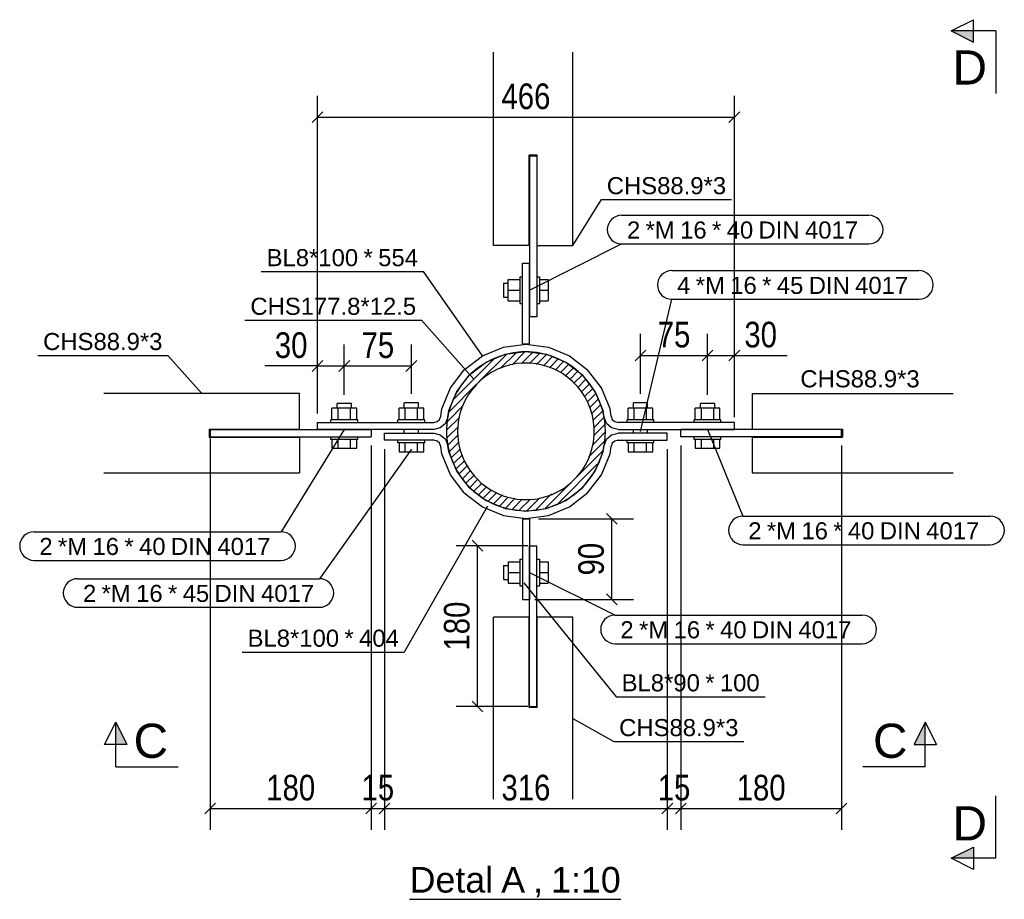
# Model space of a CAD drawing. Header units: millimetres. Extents: x 0 to 142951, y 0 to 27942.
# Tile 5 of 70: x 24696 to 25798, y 45 to 1029. Entities that reach past the tile are written whole.
import ezdxf

# ---------------------------------------------------------------- set-up
doc = ezdxf.new("R2010")
doc.units = ezdxf.units.MM
doc.styles.add('Arial', font='ARIAL.TTF', dxfattribs={"height": 0.2})
doc.styles.add('Arial Narrow', font='ARIALN.TTF', dxfattribs={"height": 0.2})

# ---------------------------------------------------------------- blocks, each defined once
blk = doc.blocks.new('Unknown-15 - 87630')
at = {"color": 5}
blk.add_line((25132.7, 45), (25368.8, 45), dxfattribs=at)
at = {"color": 5, "style": 'Arial'}
for s, height, p in [('Detal', 28.65, (25132.7, 52.5)), ('A', 28.7, (25235.1, 52.5)), ('1:10', 28.65, (25290.9, 52.5)), (',', 28.7, (25270.8, 52.5))]:
    blk.add_text(s, height=height, dxfattribs=at).set_placement(p)
blk = doc.blocks.new('Part-87680 - 87630')
at = {"color": 7}
for p, q in [((25214, 652.8), (25237.5, 662.6)), ((25237.5, 662.6), (25262.8, 665.9)), ((25262.8, 665.9), (25288, 662.6)), ((25288, 662.6), (25311.5, 652.8)), ((25193.8, 637.3), (25214, 652.8)), ((25218.1, 645.9), (25239.6, 654.8)), ((25239.6, 654.8), (25262.8, 657.8)), ((25262.8, 657.8), (25285.9, 654.8)), ((25285.9, 654.8), (25307.5, 645.9)), ((25311.5, 652.8), (25331.7, 637.3)), ((25199.5, 631.6), (25218.1, 645.9)), ((25307.5, 645.9), (25326, 631.6)), ((25178.3, 617.2), (25193.8, 637.3)), ((25185.3, 613.1), (25199.5, 631.6)), ((25340.2, 613.1), (25326, 631.6)), ((25347.2, 617.2), (25331.7, 637.3)), ((25168.6, 593.7), (25178.3, 617.2)), ((25356.9, 593.7), (25347.2, 617.2)), ((25176.4, 591.6), (25185.3, 613.1)), ((25349.1, 591.6), (25340.2, 613.1)), ((25166.1, 581.8), (25167.5, 585.4)), ((25167.5, 585.4), (25168.6, 593.7)), ((25175.4, 584.3), (25172.7, 577.3)), ((25175.4, 584.3), (25176.4, 591.6)), ((25350.1, 584.3), (25349.1, 591.6)), ((25352.8, 577.3), (25350.1, 584.3)), ((25358, 585.4), (25356.9, 593.7)), ((25358, 585.4), (25359.4, 581.8)), ((25029.6, 578.4), (25159.6, 578.4)), ((25029.6, 570.4), (25029.6, 578.4)), ((25159.6, 578.4), (25163.3, 579.3)), ((25163.3, 579.3), (25166.1, 581.8)), ((25172.7, 577.3), (25167, 572.2)), ((25358.5, 572.2), (25352.8, 577.3)), ((25359.4, 581.8), (25362.2, 579.3)), ((25362.2, 579.3), (25365.9, 578.4)), ((25495.9, 578.4), (25365.9, 578.4)), ((25495.9, 570.4), (25495.9, 578.4)), ((25159.6, 570.4), (25029.6, 570.4)), ((25167, 572.2), (25159.6, 570.4)), ((25365.9, 570.4), (25358.5, 572.2)), ((25365.9, 570.4), (25495.9, 570.4))]:
    blk.add_line(p, q, dxfattribs=at)
blk = doc.blocks.new('Part-87679 - 87630')
at = {"color": 7}
for p, q in [((25104.6, 566.4), (25159.6, 566.4)), ((25104.6, 558.4), (25104.6, 566.4)), ((25159.6, 566.4), (25167, 564.6)), ((25167, 564.6), (25172.7, 559.6)), ((25352.8, 559.6), (25358.5, 564.6)), ((25358.5, 564.6), (25365.9, 566.4)), ((25420.9, 566.4), (25365.9, 566.4)), ((25420.9, 558.4), (25420.9, 566.4)), ((25159.6, 558.4), (25104.6, 558.4)), ((25163.3, 557.5), (25159.6, 558.4)), ((25166.1, 555), (25163.3, 557.5)), ((25167.5, 551.5), (25166.1, 555)), ((25168.6, 543.2), (25167.5, 551.5)), ((25172.7, 559.6), (25175.4, 552.5)), ((25176.4, 545.3), (25175.4, 552.5)), ((25349.1, 545.3), (25350.1, 552.5)), ((25350.1, 552.5), (25352.8, 559.6)), ((25356.9, 543.2), (25358, 551.5)), ((25359.4, 555), (25358, 551.5)), ((25362.2, 557.5), (25359.4, 555)), ((25365.9, 558.4), (25362.2, 557.5)), ((25365.9, 558.4), (25420.9, 558.4)), ((25178.3, 519.7), (25168.6, 543.2)), ((25185.3, 523.7), (25176.4, 545.3)), ((25340.2, 523.7), (25349.1, 545.3)), ((25347.2, 519.7), (25356.9, 543.2)), ((25193.8, 499.5), (25178.3, 519.7)), ((25199.5, 505.2), (25185.3, 523.7)), ((25326, 505.2), (25340.2, 523.7)), ((25331.7, 499.5), (25347.2, 519.7)), ((25193.8, 499.5), (25214, 484)), ((25199.5, 505.2), (25218.1, 491)), ((25307.5, 491), (25326, 505.2)), ((25311.5, 484), (25331.7, 499.5)), ((25218.1, 491), (25239.6, 482.1)), ((25285.9, 482.1), (25307.5, 491)), ((25214, 484), (25237.5, 474.3)), ((25237.5, 474.3), (25262.8, 471)), ((25239.6, 482.1), (25262.8, 479)), ((25262.8, 479), (25285.9, 482.1)), ((25262.8, 471), (25288, 474.3)), ((25288, 474.3), (25311.5, 484))]:
    blk.add_line(p, q, dxfattribs=at)
blk = doc.blocks.new('Part-87671 - 87630')
h = blk.add_hatch()
h.set_pattern_fill('', color=1, scale=2, style=0, pattern_type=0)
h.set_pattern_definition([(45, (25348.6236, 591.437), (-4.49013, 4.49013), [])])
h.paths.add_polyline_path([(25351.7, 568.4), (25348.6, 591.4), (25339.7, 612.9), (25325.6, 631.3), (25307.2, 645.4), (25285.8, 654.3), (25262.8, 657.3), (25239.7, 654.3), (25218.3, 645.4), (25199.9, 631.3), (25185.8, 612.9), (25176.9, 591.4), (25173.9, 568.4), (25176.9, 545.4), (25185.8, 524), (25199.9, 505.6), (25218.3, 491.4), (25239.7, 482.6), (25262.8, 479.5), (25285.8, 482.6), (25307.2, 491.4), (25325.6, 505.6), (25339.7, 524), (25348.6, 545.4)])
h.paths.add_polyline_path([(25328.9, 530.2), (25316.8, 514.4), (25301, 502.3), (25282.5, 494.6), (25262.8, 492), (25243, 494.6), (25224.6, 502.3), (25208.7, 514.4), (25196.6, 530.2), (25189, 548.7), (25186.4, 568.4), (25189, 588.2), (25196.6, 606.6), (25208.7, 622.5), (25224.6, 634.6), (25243, 642.2), (25262.8, 644.8), (25282.5, 642.2), (25301, 634.6), (25316.8, 622.5), (25328.9, 606.6), (25336.5, 588.2), (25339.2, 568.4), (25336.5, 548.7)])
for radius, start, end in [(88.9, 15, 195), (76.4, 345, 165), (88.9, 195, 15), (76.4, 165, 345)]:
    blk.add_arc((25262.8, 568.4), radius, start, end)
blk = doc.blocks.new('Part-87676 - 87630')
at = {"color": 7}
for p, q in [((25266.3, 360.5), (25226.3, 360.5)), ((25226.3, 157.1), (25226.3, 360.5)), ((25266.3, 259.5), (25266.3, 360.5)), ((25315.2, 360.5), (25275.3, 360.5)), ((25275.3, 259.5), (25275.3, 360.5)), ((25315.2, 157.1), (25315.2, 360.5)), ((25275.3, 259.5), (25266.3, 259.5))]:
    blk.add_line(p, q, dxfattribs=at)
blk = doc.blocks.new('Part-87677 - 87630')
at = {"color": 7}
for p, q in [((25515.9, 610.9), (25515.9, 570.9)), ((25515.9, 610.9), (25740.7, 610.9)), ((25515.9, 570.9), (25616.9, 570.9)), ((25515.9, 561.9), (25515.9, 522)), ((25515.9, 561.9), (25616.9, 561.9)), ((25616.9, 570.9), (25616.9, 561.9)), ((25515.9, 522), (25740.7, 522))]:
    blk.add_line(p, q, dxfattribs=at)
blk = doc.blocks.new('Part-87678 - 87630')
at = {"color": 7}
for p, q in [((25009.6, 610.9), (24790.5, 610.9)), ((25009.6, 570.9), (25009.6, 610.9)), ((24908.6, 570.9), (24908.6, 561.9)), ((24908.6, 570.9), (25009.6, 570.9)), ((24908.6, 561.9), (25009.6, 561.9)), ((25009.6, 561.9), (25009.6, 522)), ((24790.5, 522), (25009.6, 522))]:
    blk.add_line(p, q, dxfattribs=at)
blk = doc.blocks.new('Part-87681 - 87630')
at = {"color": 7}
for p, q in [((24909.6, 570.4), (24909.6, 562.4)), ((24909.6, 570.4), (25089.6, 570.4)), ((24909.6, 562.4), (25089.6, 562.4)), ((25089.6, 570.4), (25089.6, 562.4))]:
    blk.add_line(p, q, dxfattribs=at)
blk = doc.blocks.new('Bolt-87682 - 87630')
at = {"color": 7}
for p, q in [((25398.9, 600.4), (25382.9, 600.4)), ((25382.9, 594.4), (25382.9, 600.4)), ((25398.9, 594.4), (25398.9, 600.4)), ((25404.7, 594.4), (25377, 594.4)), ((25377, 581.4), (25377, 594.4)), ((25384, 581.4), (25384, 594.4)), ((25397.8, 581.4), (25397.8, 594.4)), ((25404.7, 581.4), (25404.7, 594.4)), ((25405.9, 581.4), (25375.9, 581.4)), ((25375.9, 578.4), (25375.9, 581.4)), ((25405.9, 578.4), (25405.9, 581.4)), ((25382.9, 566.4), (25382.9, 570.4)), ((25398.9, 566.4), (25398.9, 570.4)), ((25375.9, 555.4), (25375.9, 558.4)), ((25405.9, 555.4), (25375.9, 555.4)), ((25377, 555.4), (25377, 545.4)), ((25384, 545.4), (25384, 555.4)), ((25397.8, 545.4), (25397.8, 555.4)), ((25404.7, 545.4), (25404.7, 555.4)), ((25405.9, 555.4), (25405.9, 558.4)), ((25377, 545.4), (25404.7, 545.4))]:
    blk.add_line(p, q, dxfattribs=at)
blk = doc.blocks.new('Bolt-87683 - 87630')
at = {"color": 7}
for p, q in [((25142.6, 600.4), (25126.6, 600.4)), ((25126.6, 594.4), (25126.6, 600.4)), ((25142.6, 594.4), (25142.6, 600.4)), ((25148.5, 594.4), (25120.8, 594.4)), ((25120.8, 581.4), (25120.8, 594.4)), ((25127.7, 581.4), (25127.7, 594.4)), ((25141.5, 581.4), (25141.5, 594.4)), ((25148.5, 581.4), (25148.5, 594.4)), ((25149.6, 581.4), (25119.6, 581.4)), ((25119.6, 578.4), (25119.6, 581.4)), ((25149.6, 578.4), (25149.6, 581.4)), ((25126.6, 566.4), (25126.6, 570.4)), ((25142.6, 566.4), (25142.6, 570.4)), ((25119.6, 555.4), (25119.6, 558.4)), ((25149.6, 555.4), (25119.6, 555.4)), ((25120.8, 555.4), (25120.8, 545.4)), ((25127.7, 545.4), (25127.7, 555.4)), ((25141.5, 545.4), (25141.5, 555.4)), ((25148.5, 545.4), (25148.5, 555.4)), ((25149.6, 555.4), (25149.6, 558.4)), ((25120.8, 545.4), (25148.5, 545.4))]:
    blk.add_line(p, q, dxfattribs=at)
blk = doc.blocks.new('Bolt-87684 - 87630')
at = {"color": 7}
for p, q in [((25067.6, 599.4), (25051.6, 599.4)), ((25051.6, 594.4), (25051.6, 599.4)), ((25067.6, 594.4), (25067.6, 599.4)), ((25073.5, 594.4), (25045.8, 594.4)), ((25045.8, 581.4), (25045.8, 594.4)), ((25052.7, 581.4), (25052.7, 594.4)), ((25066.5, 581.4), (25066.5, 594.4)), ((25073.5, 581.4), (25073.5, 594.4)), ((25074.6, 581.4), (25044.6, 581.4)), ((25044.6, 578.4), (25044.6, 581.4)), ((25074.6, 578.4), (25074.6, 581.4)), ((25044.6, 559.4), (25044.6, 562.4)), ((25074.6, 559.4), (25074.6, 562.4)), ((25074.6, 559.4), (25044.6, 559.4)), ((25045.8, 559.4), (25045.8, 549.4)), ((25052.7, 549.4), (25052.7, 559.4)), ((25066.5, 549.4), (25066.5, 559.4)), ((25073.5, 549.4), (25073.5, 559.4)), ((25045.8, 549.4), (25073.5, 549.4))]:
    blk.add_line(p, q, dxfattribs=at)
blk = doc.blocks.new('Part-87686 - 87630')
at = {"color": 7}
for p, q in [((25258.8, 470.4), (25258.8, 380.5)), ((25258.8, 470.4), (25266.8, 470.4)), ((25266.8, 470.4), (25266.8, 380.5)), ((25258.8, 380.5), (25266.8, 380.5))]:
    blk.add_line(p, q, dxfattribs=at)
blk = doc.blocks.new('Part-87687 - 87630')
at = {"color": 7}
for p, q in [((25266.8, 260.5), (25266.8, 440.5)), ((25266.8, 440.5), (25274.8, 440.5)), ((25274.8, 260.5), (25274.8, 440.5)), ((25266.8, 260.5), (25274.8, 260.5))]:
    blk.add_line(p, q, dxfattribs=at)
blk = doc.blocks.new('Bolt-87688 - 87630')
at = {"color": 7}
for p, q in [((25237.8, 418.5), (25237.8, 402.5)), ((25237.8, 418.5), (25242.8, 418.5)), ((25242.8, 422.5), (25242.8, 398.5)), ((25242.8, 422.5), (25255.8, 422.5)), ((25255.8, 425.5), (25255.8, 395.5)), ((25255.8, 425.5), (25258.8, 425.5)), ((25274.8, 425.5), (25277.8, 425.5)), ((25277.8, 425.5), (25277.8, 395.5)), ((25277.8, 422.5), (25287.8, 422.5)), ((25287.8, 422.5), (25287.8, 398.5)), ((25242.8, 410.5), (25255.8, 410.5)), ((25277.8, 410.5), (25287.8, 410.5)), ((25237.8, 402.5), (25242.8, 402.5)), ((25242.8, 398.5), (25255.8, 398.5)), ((25277.8, 398.5), (25287.8, 398.5)), ((25255.8, 395.5), (25258.8, 395.5)), ((25274.8, 395.5), (25277.8, 395.5))]:
    blk.add_line(p, q, dxfattribs=at)
blk = doc.blocks.new('Part-87689 - 87630')
at = {"color": 7}
for p, q in [((25615.9, 570.4), (25435.9, 570.4)), ((25435.9, 562.4), (25435.9, 570.4)), ((25615.9, 562.4), (25435.9, 562.4)), ((25615.9, 562.4), (25615.9, 570.4))]:
    blk.add_line(p, q, dxfattribs=at)
blk = doc.blocks.new('Bolt-87690 - 87630')
at = {"color": 7}
for p, q in [((25473.9, 599.4), (25457.9, 599.4)), ((25457.9, 594.4), (25457.9, 599.4)), ((25473.9, 594.4), (25473.9, 599.4)), ((25479.7, 594.4), (25452, 594.4)), ((25452, 581.4), (25452, 594.4)), ((25459, 581.4), (25459, 594.4)), ((25472.8, 581.4), (25472.8, 594.4)), ((25479.7, 581.4), (25479.7, 594.4)), ((25480.9, 581.4), (25450.9, 581.4)), ((25450.9, 578.4), (25450.9, 581.4)), ((25480.9, 578.4), (25480.9, 581.4)), ((25450.9, 559.4), (25450.9, 562.4)), ((25480.9, 559.4), (25480.9, 562.4)), ((25480.9, 559.4), (25450.9, 559.4)), ((25452, 559.4), (25452, 549.4)), ((25459, 549.4), (25459, 559.4)), ((25472.8, 549.4), (25472.8, 559.4)), ((25479.7, 549.4), (25479.7, 559.4)), ((25452, 549.4), (25479.7, 549.4))]:
    blk.add_line(p, q, dxfattribs=at)
blk = doc.blocks.new('Part-87691 - 87630')
at = {"color": 7}
for p, q in [((25226.3, 776.3), (25226.3, 992.3)), ((25315.2, 776.3), (25315.2, 992.3)), ((25275.3, 877.3), (25266.3, 877.3)), ((25266.3, 776.3), (25266.3, 877.3)), ((25275.3, 776.3), (25275.3, 877.3)), ((25266.3, 776.3), (25226.3, 776.3)), ((25275.3, 776.3), (25315.2, 776.3))]:
    blk.add_line(p, q, dxfattribs=at)
blk = doc.blocks.new('Part-87693 - 87630')
at = {"color": 7}
for p, q in [((25258.8, 666.4), (25258.8, 756.3)), ((25258.8, 756.3), (25266.8, 756.3)), ((25266.8, 666.4), (25266.8, 756.3)), ((25258.8, 666.4), (25266.8, 666.4))]:
    blk.add_line(p, q, dxfattribs=at)
blk = doc.blocks.new('Part-87694 - 87630')
at = {"color": 7}
for p, q in [((25274.8, 876.3), (25266.8, 876.3)), ((25266.8, 876.3), (25266.8, 696.3)), ((25274.8, 876.3), (25274.8, 696.3)), ((25274.8, 696.3), (25266.8, 696.3))]:
    blk.add_line(p, q, dxfattribs=at)
blk = doc.blocks.new('Bolt-87695 - 87630')
at = {"color": 7}
for p, q in [((25242.8, 714.3), (25242.8, 738.3)), ((25242.8, 738.3), (25255.8, 738.3)), ((25255.8, 741.3), (25255.8, 711.3)), ((25255.8, 741.3), (25258.8, 741.3)), ((25274.8, 741.3), (25277.8, 741.3)), ((25277.8, 741.3), (25277.8, 711.3)), ((25277.8, 738.3), (25287.8, 738.3)), ((25287.8, 738.3), (25287.8, 714.3)), ((25237.8, 734.3), (25237.8, 718.3)), ((25237.8, 734.3), (25242.8, 734.3)), ((25237.8, 718.3), (25242.8, 718.3)), ((25242.8, 726.3), (25255.8, 726.3)), ((25277.8, 726.3), (25287.8, 726.3)), ((25242.8, 714.3), (25255.8, 714.3)), ((25255.8, 711.3), (25258.8, 711.3)), ((25274.8, 711.3), (25277.8, 711.3)), ((25277.8, 714.3), (25287.8, 714.3))]:
    blk.add_line(p, q, dxfattribs=at)
blk = doc.blocks.new('StraightDimension-89465 - 87630')
at = {"color": 174}
for p, q in [((25059.6, 609.4), (25059.6, 665.5)), ((25134.6, 610.4), (25134.6, 665.5)), ((25065.6, 647.5), (25053.6, 635.5)), ((25059.6, 641.5), (25134.6, 641.5)), ((25128.6, 635.5), (25140.6, 647.5))]:
    blk.add_line(p, q, dxfattribs=at)
at = {"color": 30, "style": 'Arial Narrow'}
blk.add_text('75', height=28.63, dxfattribs=at).set_placement((25078.9, 650.5))
blk = doc.blocks.new('StraightDimension-89843 - 87630')
at = {"color": 174}
for p, q in [((25435.9, 552.4), (25435.9, 122.6)), ((25615.9, 552.4), (25615.9, 122.6)), ((25441.9, 152.6), (25429.9, 140.6)), ((25435.9, 146.6), (25615.9, 146.6)), ((25609.9, 140.6), (25621.9, 152.6))]:
    blk.add_line(p, q, dxfattribs=at)
at = {"color": 30, "style": 'Arial Narrow'}
blk.add_text('180', height=28.63, dxfattribs=at).set_placement((25498.5, 155.6))
blk = doc.blocks.new('StraightDimension-89845 - 87630')
at = {"color": 174}
for p, q in [((25104.6, 548.4), (25104.6, 122.6)), ((25420.9, 548.4), (25420.9, 122.6)), ((25110.6, 152.6), (25098.6, 140.6)), ((25104.6, 146.6), (25420.9, 146.6)), ((25414.9, 140.6), (25426.9, 152.6))]:
    blk.add_line(p, q, dxfattribs=at)
at = {"color": 30, "style": 'Arial Narrow'}
blk.add_text('316', height=28.63, dxfattribs=at).set_placement((25235.4, 155.6))
blk = doc.blocks.new('StraightDimension-89847 - 87630')
at = {"color": 174}
for p, q in [((24909.6, 560.4), (24909.6, 122.6)), ((25089.6, 552.4), (25089.6, 122.6)), ((24915.6, 152.6), (24903.6, 140.6)), ((24909.6, 146.6), (25089.6, 146.6)), ((25083.6, 140.6), (25095.6, 152.6))]:
    blk.add_line(p, q, dxfattribs=at)
at = {"color": 30, "style": 'Arial Narrow'}
blk.add_text('180', height=28.63, dxfattribs=at).set_placement((24972.3, 155.6))
blk = doc.blocks.new('StraightDimension-89440 - 87630')
at = {"color": 174}
for p, q in [((25029.6, 588.4), (25029.6, 943.8)), ((25495.9, 584.4), (25495.9, 943.8)), ((25035.6, 925.8), (25023.6, 913.8)), ((25489.9, 913.8), (25501.9, 925.8)), ((25029.6, 919.8), (25495.9, 919.8))]:
    blk.add_line(p, q, dxfattribs=at)
at = {"color": 30, "style": 'Arial Narrow'}
blk.add_text('466', height=28.63, dxfattribs=at).set_placement((25235.4, 928.8))
blk = doc.blocks.new('StraightDimension-89551 - 87630')
at = {"color": 174}
for p, q in [((25364.9, 464.4), (25352.9, 476.4)), ((25276.8, 470.4), (25382.9, 470.4)), ((25358.9, 380.5), (25358.9, 470.4)), ((25352.9, 386.5), (25364.9, 374.5)), ((25272.8, 380.5), (25382.9, 380.5))]:
    blk.add_line(p, q, dxfattribs=at)
at = {"color": 30, "style": 'Arial Narrow'}
blk.add_text('90', height=28.63, rotation=90.0002, dxfattribs=at).set_placement((25349.9, 407.2))
blk = doc.blocks.new('StraightDimension-89466 - 87630')
at = {"color": 174}
for p, q in [((25029.6, 588.4), (25029.6, 665.5)), ((25059.6, 609.4), (25059.6, 665.5)), ((25029.6, 641.5), (24970.6, 641.5)), ((25029.6, 641.5), (24970.6, 641.5)), ((25035.6, 647.5), (25023.6, 635.5)), ((25029.6, 641.5), (25059.6, 641.5)), ((25053.6, 635.5), (25065.6, 647.5))]:
    blk.add_line(p, q, dxfattribs=at)
at = {"color": 30, "style": 'Arial Narrow'}
blk.add_text('30', height=28.63, dxfattribs=at).set_placement((24981.9, 650.5))
blk = doc.blocks.new('StraightDimension-89514 - 87630')
at = {"color": 174}
for p, q in [((25465.9, 609.4), (25465.9, 677.3)), ((25495.9, 588.4), (25495.9, 677.3)), ((25471.9, 659.3), (25459.9, 647.3)), ((25465.9, 653.3), (25495.9, 653.3)), ((25489.9, 647.3), (25501.9, 659.3)), ((25495.9, 653.3), (25554.9, 653.3)), ((25495.9, 653.3), (25554.9, 653.3))]:
    blk.add_line(p, q, dxfattribs=at)
at = {"color": 30, "style": 'Arial Narrow'}
blk.add_text('30', height=28.63, dxfattribs=at).set_placement((25507.1, 662.3))
blk = doc.blocks.new('StraightDimension-89846 - 87630')
at = {"color": 174}
for p, q in [((25089.6, 552.4), (25089.6, 122.6)), ((25104.6, 548.4), (25104.6, 122.6)), ((25083.6, 140.6), (25095.6, 152.6)), ((25089.6, 146.6), (25104.6, 146.6)), ((25110.6, 152.6), (25098.6, 140.6))]:
    blk.add_line(p, q, dxfattribs=at)
at = {"color": 30, "style": 'Arial Narrow'}
blk.add_text('15', height=28.63, dxfattribs=at).set_placement((25078.9, 155.6))
blk = doc.blocks.new('StraightDimension-89515 - 87630')
at = {"color": 174}
for p, q in [((25390.9, 610.4), (25390.9, 677.3)), ((25465.9, 609.4), (25465.9, 677.3)), ((25396.9, 659.3), (25384.9, 647.3)), ((25390.9, 653.3), (25465.9, 653.3)), ((25459.9, 647.3), (25471.9, 659.3))]:
    blk.add_line(p, q, dxfattribs=at)
at = {"color": 30, "style": 'Arial Narrow'}
blk.add_text('75', height=28.63, dxfattribs=at).set_placement((25410.2, 662.3))
blk = doc.blocks.new('StraightDimension-89539 - 87630')
at = {"color": 174}
for p, q in [((25214.6, 434.5), (25202.6, 446.5)), ((25264.8, 440.5), (25184.6, 440.5)), ((25208.6, 260.5), (25208.6, 440.5)), ((25202.6, 266.5), (25214.6, 254.5)), ((25264.8, 260.5), (25184.6, 260.5))]:
    blk.add_line(p, q, dxfattribs=at)
at = {"color": 30, "style": 'Arial Narrow'}
blk.add_text('180', height=28.63, rotation=90.0002, dxfattribs=at).set_placement((25199.6, 323.2))
blk = doc.blocks.new('StraightDimension-89844 - 87630')
at = {"color": 174}
for p, q in [((25435.9, 552.4), (25435.9, 122.6)), ((25420.9, 548.4), (25420.9, 122.6)), ((25414.9, 140.6), (25426.9, 152.6)), ((25420.9, 146.6), (25435.9, 146.6)), ((25441.9, 152.6), (25429.9, 140.6))]:
    blk.add_line(p, q, dxfattribs=at)
at = {"color": 30, "style": 'Arial Narrow'}
blk.add_text('15', height=28.63, dxfattribs=at).set_placement((25410.2, 155.6))
blk = doc.blocks.new('SectionMark-89920 - 87630')
for points in [[(25763.5, 1016.3), (25763.5, 1003.8), (25738.5, 1016.3)], [(25763.5, 103.4), (25763.5, 90.9), (25738.5, 90.9)]]:
    blk.add_hatch(color=5).paths.add_polyline_path(points)
at = {"color": 5}
for p, q in [((25738.5, 1016.3), (25763.5, 1028.8)), ((25763.5, 1003.8), (25763.5, 1028.8)), ((25788.5, 1016.3), (25738.5, 1016.3)), ((25738.5, 1016.3), (25763.5, 1003.8)), ((25788.5, 1016.3), (25788.5, 946.3)), ((25788.5, 90.9), (25788.5, 160.9)), ((25738.5, 90.9), (25763.5, 103.4)), ((25763.5, 103.4), (25763.5, 78.4)), ((25788.5, 90.9), (25738.5, 90.9)), ((25763.5, 78.4), (25738.5, 90.9))]:
    blk.add_line(p, q, dxfattribs=at)
at = {"color": 5, "style": 'Arial'}
for p in [(25740, 956.3), (25740, 110.9)]:
    blk.add_text('D', height=38.2, dxfattribs=at).set_placement(p)
blk = doc.blocks.new('Mark-88961 - 87630')
at = {"color": 7}
for p, q in [((25369.8, 810), (25646.2, 810)), ((25266.8, 726.3), (25369.8, 778)), ((25369.8, 778), (25646.2, 778))]:
    blk.add_line(p, q, dxfattribs=at)
for centre, start, end in [((25369.8, 794), 90, 270), ((25646.2, 794), 270, 90)]:
    blk.add_arc(centre, 16, start, end, dxfattribs=at)
at = {"color": 30, "style": 'Arial'}
for s, p in [('*M', (25396.6, 784)), ('*', (25470.9, 784)), ('2', (25375.8, 784)), ('16', (25435.2, 784)), ('40', (25487.3, 784)), ('DIN', (25522.9, 784)), ('4017', (25574.9, 784))]:
    blk.add_text(s, height=19.1, dxfattribs=at).set_placement(p)
blk = doc.blocks.new('Mark-88116 - 87630')
at = {"color": 136}
for p in [(24948.5, 692.7), (25204.3, 626.9)]:
    blk.add_line(p, (25145.9, 692.7), dxfattribs=at)
at = {"color": 96, "style": 'Arial'}
blk.add_text('CHS177.8*12.5', height=19.102, dxfattribs=at).set_placement((24954.5, 698.7))
blk = doc.blocks.new('Mark-88117 - 87630')
at = {"color": 136}
for p, q in [((25315.2, 247.1), (25361, 221.5)), ((25361, 221.5), (25506.4, 221.5))]:
    blk.add_line(p, q, dxfattribs=at)
at = {"color": 30, "style": 'Arial'}
blk.add_text('CHS88.9*3', height=19.1, dxfattribs=at).set_placement((25367, 227.5))
blk = doc.blocks.new('Mark-88118 - 87630')
at = {"color": 30, "style": 'Arial'}
blk.add_text('CHS88.9*3', height=19.1, dxfattribs=at).set_placement((25569.7, 617.6))
blk = doc.blocks.new('Mark-88120 - 87630')
at = {"color": 136}
for p in [(25219.8, 484.6), (24945.4, 321.5)]:
    blk.add_line(p, (25126.6, 321.5), dxfattribs=at)
at = {"color": 30, "style": 'Arial'}
for s, p in [('BL8*100', (24951.4, 327.5)), ('*', (25059.7, 327.5)), ('404', (25076.1, 327.5))]:
    blk.add_text(s, height=19.1, dxfattribs=at).set_placement(p)
blk = doc.blocks.new('Mark-88121 - 87630')
at = {"color": 136}
for p in [(24966.7, 747.1), (25214, 652.8)]:
    blk.add_line(p, (25148, 747.1), dxfattribs=at)
at = {"color": 30, "style": 'Arial'}
for s, p in [('BL8*100', (24972.7, 753.1)), ('*', (25081.1, 753.1)), ('554', (25097.5, 753.1))]:
    blk.add_text(s, height=19.1, dxfattribs=at).set_placement(p)
blk = doc.blocks.new('Mark-88123 - 87630')
at = {"color": 136}
for p, q in [((25260.6, 398.8), (25363.8, 271.6)), ((25363.8, 271.6), (25530.2, 271.6))]:
    blk.add_line(p, q, dxfattribs=at)
at = {"color": 30, "style": 'Arial'}
for s, p in [('BL8*90', (25369.8, 277.6)), ('*', (25463.4, 277.6)), ('100', (25479.7, 277.6))]:
    blk.add_text(s, height=19.1, dxfattribs=at).set_placement(p)
blk = doc.blocks.new('Mark-88126 - 87630')
at = {"color": 136}
for p, q in [((25315.2, 776.3), (25347.2, 827.6)), ((25347.2, 827.6), (25492.6, 827.6))]:
    blk.add_line(p, q, dxfattribs=at)
at = {"color": 30, "style": 'Arial'}
blk.add_text('CHS88.9*3', height=19.1, dxfattribs=at).set_placement((25353.2, 833.6))
blk = doc.blocks.new('Mark-88153 - 87630')
at = {"color": 7}
for p, q in [((25425.9, 748.1), (25702.3, 748.1)), ((25390.9, 568.4), (25425.9, 716.1)), ((25425.9, 716.1), (25702.3, 716.1))]:
    blk.add_line(p, q, dxfattribs=at)
for centre, start, end in [((25425.9, 732.1), 90, 270), ((25702.3, 732.1), 270, 90)]:
    blk.add_arc(centre, 16, start, end, dxfattribs=at)
at = {"color": 30, "style": 'Arial'}
for s, p in [('4', (25431.9, 722.1)), ('*M', (25452.7, 722.1)), ('16', (25491.3, 722.1)), ('*', (25527, 722.1)), ('45', (25543.4, 722.1)), ('DIN', (25579.1, 722.1)), ('4017', (25631, 722.1))]:
    blk.add_text(s, height=19.1, dxfattribs=at).set_placement(p)
blk = doc.blocks.new('Mark-88155 - 87630')
at = {"color": 7}
for p, q in [((25266.8, 410.5), (25362.4, 362.9)), ((25362.4, 362.9), (25638.9, 362.9)), ((25362.4, 330.9), (25638.9, 330.9))]:
    blk.add_line(p, q, dxfattribs=at)
for centre, start, end in [((25362.4, 346.9), 90, 270), ((25638.9, 346.9), 270, 90)]:
    blk.add_arc(centre, 16, start, end, dxfattribs=at)
at = {"color": 30, "style": 'Arial'}
for s, p in [('2', (25368.4, 336.9)), ('*M', (25389.3, 336.9)), ('16', (25427.9, 336.9)), ('*', (25463.5, 336.9)), ('40', (25479.9, 336.9)), ('DIN', (25515.6, 336.9)), ('4017', (25567.5, 336.9))]:
    blk.add_text(s, height=19.1, dxfattribs=at).set_placement(p)
blk = doc.blocks.new('Mark-88156 - 87630')
at = {"color": 7}
for p, q in [((25465.9, 570.4), (25505.5, 473.6)), ((25505.5, 473.6), (25781.9, 473.6)), ((25505.5, 441.6), (25781.9, 441.6))]:
    blk.add_line(p, q, dxfattribs=at)
for centre, start, end in [((25505.5, 457.6), 90, 270), ((25781.9, 457.6), 270, 90)]:
    blk.add_arc(centre, 16, start, end, dxfattribs=at)
at = {"color": 30, "style": 'Arial'}
for s, p in [('2', (25511.5, 447.6)), ('*M', (25532.3, 447.6)), ('16', (25570.9, 447.6)), ('*', (25606.5, 447.6)), ('40', (25622.9, 447.6)), ('DIN', (25658.6, 447.6)), ('4017', (25710.5, 447.6))]:
    blk.add_text(s, height=19.1, dxfattribs=at).set_placement(p)
blk = doc.blocks.new('Mark-88790 - 87630')
at = {"color": 136}
for p in [(24716.7, 653.3), (24900.1, 610.9)]:
    blk.add_line(p, (24862.1, 653.3), dxfattribs=at)
at = {"color": 30, "style": 'Arial'}
blk.add_text('CHS88.9*3', height=19.1, dxfattribs=at).set_placement((24722.7, 659.3))
blk = doc.blocks.new('Mark-88967 - 87630')
at = {"color": 7}
for p, q in [((25059.6, 570.4), (24988.9, 456.1)), ((24712.5, 456.1), (24988.9, 456.1)), ((24712.5, 424.1), (24988.9, 424.1))]:
    blk.add_line(p, q, dxfattribs=at)
for centre, start, end in [((24712.5, 440.1), 90, 270), ((24988.9, 440.1), 270, 90)]:
    blk.add_arc(centre, 16, start, end, dxfattribs=at)
at = {"color": 30, "style": 'Arial'}
for s, p in [('2', (24718.5, 430.1)), ('*M', (24739.3, 430.1)), ('16', (24777.9, 430.1)), ('*', (24813.6, 430.1)), ('40', (24830, 430.1)), ('DIN', (24865.6, 430.1)), ('4017', (24917.6, 430.1))]:
    blk.add_text(s, height=19.1, dxfattribs=at).set_placement(p)
blk = doc.blocks.new('Mark-88972 - 87630')
at = {"color": 136}
for p, q in [((25134.6, 548.4), (25031.7, 403.6)), ((24761.3, 403.6), (25031.7, 403.6)), ((24761.3, 371.6), (25031.7, 371.6))]:
    blk.add_line(p, q, dxfattribs=at)
for centre, start, end in [((24761.3, 387.6), 90, 270), ((25031.7, 387.6), 270, 90)]:
    blk.add_arc(centre, 16, start, end, dxfattribs=at)
at = {"color": 30, "style": 'Arial'}
for s, p in [('2', (24767.3, 377.6)), ('*M', (24788.1, 377.6)), ('16', (24826.7, 377.6)), ('*', (24862.4, 377.6)), ('45', (24878.8, 377.6)), ('DIN', (24914.4, 377.6)), ('4017', (24966.4, 377.6))]:
    blk.add_text(s, height=19.1, dxfattribs=at).set_placement(p)
blk = doc.blocks.new('SectionMark-89219 - 87630')
for points in [[(24816.4, 218.2), (24803.9, 218.2), (24803.9, 243.2)], [(25709.5, 218.2), (25697, 218.2), (25709.5, 243.2)]]:
    blk.add_hatch(color=5).paths.add_polyline_path(points)
at = {"color": 5}
for p, q in [((24791.4, 218.2), (24803.9, 243.2)), ((24803.9, 193.2), (24803.9, 243.2)), ((24803.9, 243.2), (24816.4, 218.2)), ((25709.5, 243.2), (25697, 218.2)), ((25709.5, 193.2), (25709.5, 243.2)), ((25709.5, 243.2), (25722, 218.2)), ((24816.4, 218.2), (24791.4, 218.2)), ((25697, 218.2), (25722, 218.2)), ((24803.9, 193.2), (24873.9, 193.2)), ((25709.5, 193.2), (25639.5, 193.2))]:
    blk.add_line(p, q, dxfattribs=at)
at = {"color": 5, "style": 'Arial'}
for p in [(24823.9, 203.2), (25651, 203.2)]:
    blk.add_text('C', height=38.2, dxfattribs=at).set_placement(p)

msp = doc.modelspace()

# ---------------------------------------------------------------- block references
for name in ['SectionMark-89920 - 87630', 'Part-87691 - 87630', 'StraightDimension-89440 - 87630', 'Part-87694 - 87630', 'Mark-88126 - 87630', 'Mark-88961 - 87630', 'Mark-88121 - 87630', 'Part-87693 - 87630', 'Bolt-87695 - 87630', 'Mark-88153 - 87630', 'Mark-88116 - 87630', 'StraightDimension-89515 - 87630', 'StraightDimension-89514 - 87630', 'StraightDimension-89466 - 87630', 'StraightDimension-89465 - 87630', 'Mark-88790 - 87630', 'Part-87680 - 87630', 'Part-87671 - 87630', 'Mark-88118 - 87630', 'Part-87678 - 87630', 'Part-87677 - 87630', 'Bolt-87684 - 87630', 'Bolt-87683 - 87630', 'Bolt-87682 - 87630', 'Bolt-87690 - 87630', 'Mark-88967 - 87630', 'Part-87681 - 87630', 'Part-87679 - 87630', 'Part-87689 - 87630', 'Mark-88156 - 87630', 'StraightDimension-89847 - 87630', 'StraightDimension-89846 - 87630', 'StraightDimension-89844 - 87630', 'StraightDimension-89843 - 87630', 'Mark-88972 - 87630', 'StraightDimension-89845 - 87630', 'Mark-88120 - 87630', 'StraightDimension-89551 - 87630', 'Part-87686 - 87630', 'StraightDimension-89539 - 87630', 'Part-87687 - 87630', 'Bolt-87688 - 87630', 'Mark-88155 - 87630', 'Mark-88123 - 87630', 'Part-87676 - 87630', 'SectionMark-89219 - 87630', 'Mark-88117 - 87630', 'Unknown-15 - 87630']:
    msp.add_blockref(name, (0, 0))

doc.saveas('drawing.dxf')
